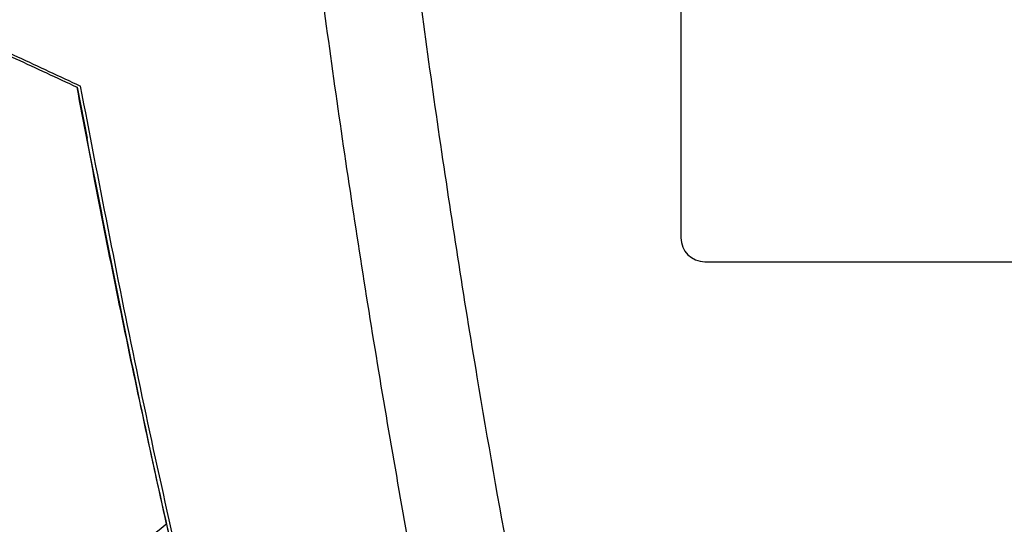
# Model space of a CAD drawing. Header units: millimetres. Extents: x -0.201 to 0.721, y -0.195 to 0.483.
# Tile 145 of 188: x 0.27 to 0.311, y 0.139 to 0.16. Entities that reach past the tile are written whole.
import ezdxf

# ---------------------------------------------------------------- set-up
doc = ezdxf.new("R2010")
doc.units = ezdxf.units.MM

msp = doc.modelspace()

# ---------------------------------------------------------------- linework, layer by layer
at = {"color": 7, "linetype": 'Continuous', "lineweight": 25}
for p, q in [((0.297405, 0.23013), (0.297405, 0.15113)), ((0.297405, 0.23013), (0.297405, 0.15113)), ((0.272285, 0.157399), (0.272282, 0.157399)), ((0.272285, 0.157399), (0.272699, 0.155272)), ((0.272862, 0.155144), (0.272863, 0.155144)), ((0.272862, 0.155144), (0.272862, 0.155144)), ((0.297405, 0.15113), (0.297405, 0.15113)), ((0.298405, 0.15013), (0.347405, 0.15013))]:
    msp.add_line(p, q, dxfattribs=at)
msp.add_arc((0.298405, 0.15113), 0.001, 180, 270, dxfattribs=at)
msp.add_arc((0.298405, 0.15113), 0.001, 180, 270, dxfattribs=at)
for points, knots in [([(0.299992, 0.081006), (0.299048, 0.084159), (0.297138, 0.090535), (0.294506, 0.100205), (0.292036, 0.109998), (0.289766, 0.119848), (0.287694, 0.129739), (0.285822, 0.139666), (0.284148, 0.149627), (0.282675, 0.159626), (0.281118, 0.171923), (0.279658, 0.186537), (0.278553, 0.203496), (0.277981, 0.220516), (0.27809, 0.231882), (0.278144, 0.237568)], [0, 0, 0, 0, 0.062201, 0.125786, 0.189397, 0.253085, 0.316799, 0.380384, 0.443994, 0.507681, 0.571395, 0.67824, 0.785206, 0.892541, 1, 1, 1, 1]), ([(0.282211, 0.235533), (0.282174, 0.232285), (0.2821, 0.225673), (0.282239, 0.215694), (0.28257, 0.205599), (0.283111, 0.195506), (0.283857, 0.185427), (0.284808, 0.17537), (0.285962, 0.165335), (0.287322, 0.155319), (0.28919, 0.14339), (0.291725, 0.129574), (0.295135, 0.113911), (0.299021, 0.098328), (0.302039, 0.088044), (0.303548, 0.082899)], [0, 0, 0, 0, 0.062973, 0.128199, 0.193452, 0.258786, 0.324147, 0.389373, 0.454626, 0.51996, 0.585321, 0.68872, 0.792227, 0.896059, 1, 1, 1, 1]), ([(0.267246, 0.159849), (0.268096, 0.159455), (0.2698, 0.158664), (0.271551, 0.157851), (0.272428, 0.157444)], [0, 0, 0, 0, 0.499303, 1, 1, 1, 1]), ([(0.267249, 0.159735), (0.267661, 0.159544), (0.268486, 0.159161), (0.269739, 0.158579), (0.271004, 0.157992), (0.271856, 0.157597), (0.272282, 0.157399)], [0, 0, 0, 0, 0.249634, 0.499405, 0.749623, 1, 1, 1, 1]), ([(0.276005, 0.139198), (0.27534, 0.142234), (0.274015, 0.148284), (0.272858, 0.154367), (0.272282, 0.157399)], [0, 0, 0, 0, 0.501672, 1, 1, 1, 1]), ([(0.284277, 0.107795), (0.283045, 0.112119), (0.280579, 0.120771), (0.27745, 0.133398), (0.274703, 0.145621), (0.273187, 0.153502), (0.272428, 0.157444)], [0, 0, 0, 0, 0.2640831, 0.5283644, 0.7641109, 1, 1, 1, 1]), ([(0.272684, 0.15527), (0.273405, 0.151597), (0.274864, 0.144161), (0.277419, 0.132886), (0.280277, 0.121437), (0.282538, 0.113222), (0.283806, 0.108863), (0.283961, 0.108329)], [0, 0, 0, 0, 0.232591, 0.470895, 0.718108, 0.965467, 1, 1, 1, 1]), ([(0.276005, 0.139198), (0.275685, 0.138949), (0.275043, 0.138449), (0.274121, 0.137653), (0.273112, 0.13671), (0.272031, 0.135604), (0.271295, 0.134734), (0.270927, 0.134298)], [0, 0, 0, 0, 0.1718814, 0.3437619, 0.5159168, 0.7575864, 1, 1, 1, 1]), ([(0.276005, 0.139198), (0.276022, 0.139123), (0.276056, 0.138971), (0.276126, 0.138663), (0.276209, 0.138295), (0.276307, 0.137858), (0.276411, 0.137403), (0.276484, 0.137082), (0.276521, 0.136919)], [0, 0, 0, 0, 0.1191627, 0.2414608, 0.4264574, 0.6127923, 0.8045297, 1, 1, 1, 1])]:
    msp.add_open_spline(points, degree=3, knots=knots, dxfattribs=at)

doc.saveas('drawing.dxf')
